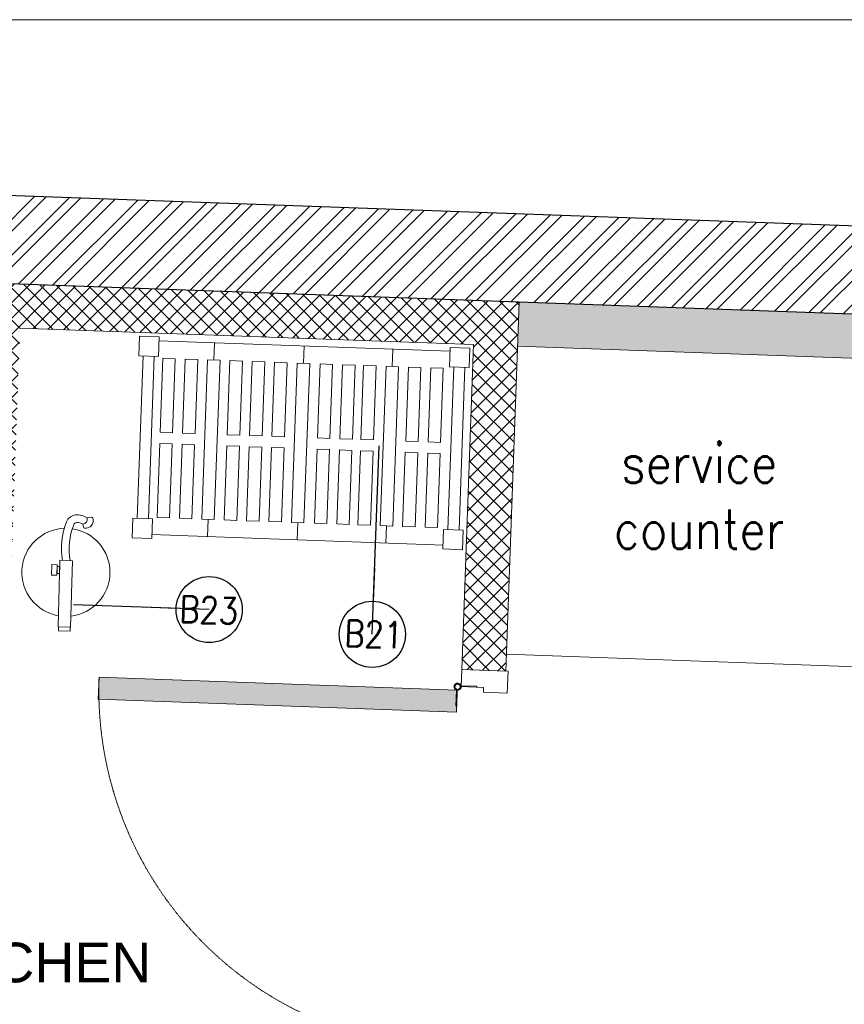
# Model space of a CAD drawing. Header units: millimetres. Extents: x 256680 to 410391, y -77299 to -22623.
# Tile 22 of 202: x 259946 to 261817, y -27393 to -25157. Entities that reach past the tile are written whole.
import ezdxf

# ---------------------------------------------------------------- set-up
doc = ezdxf.new("R2010")
doc.units = ezdxf.units.MM
doc.header["$LTSCALE"] = 2.5
doc.linetypes.add('HIDDEN2 IDS', pattern=[1.666875, 1.11125, -0.555625])
for name, color, linetype, lineweight in [('ELEVATION 1', 143, 'Continuous', 18), ('ELEVATION 3', 23, 'Continuous', 13), ('ELEVATION 4', 157, 'Continuous', 9), ('FURNITURES', 30, 'Continuous', 15), ('HATCH LIGHT', 250, 'Continuous', 0), ('HATCH MEDIUM', 251, 'Continuous', 5), ('K Equipment', 30, 'Continuous', 9), ('ROOM TEXT', 7, 'Continuous', 5), ('TEXT', 40, 'Continuous', 0), ('WALL', 132, 'Continuous', 25)]:
    doc.layers.add(name, color=color, linetype=linetype, lineweight=lineweight)
doc.styles.add('MTEXT', font='romans.shx', dxfattribs={"width": 0.85})
doc.styles.add('RG_3F_TITLE BLOCK_A1$0$A1 TBLOCK LBV$0$Style-arial', font='arial.ttf')
doc.styles.get("Standard").update_dxf_attribs({"font": 'GOTHIC.TTF'})
doc.dimstyles.new('AJKD_30', dxfattribs={"dimscale": 30, "dimtxt": 2, "dimasz": 1, "dimexe": 0.8, "dimexo": 0.8, "dimgap": 0.5, "dimtad": 1, "dimdec": 0, "dimzin": 0, "dimdsep": 46, "dimtxsty": 'Standard', "dimblk": 'ARCHTICK', "dimcen": 0.125, "dimclrd": 251, "dimclre": 251, "dimclrt": 42, "dimadec": 0, "dimazin": 0, "dimtfac": 1, "dimtdec": 0, "dimtix": 1, "dimtmove": 0, "dimatfit": 3, "dimfxl": 1, "dimtolj": 1, "dimtzin": 0, "dimarcsym": 1})

# ---------------------------------------------------------------- blocks, each defined once
blk = doc.blocks.new('*U86')
h = blk.add_hatch(color=252)
h.paths.add_polyline_path([(-0.0025, 0.0153, 0.724863), (-0.0025, 0), (-0.0025, -0.036), (-0.0005, -0.036), (-0.0005, -0.0004, 1.209796)])
h.paths.add_polyline_path([(-0.006, 0.0076, -1), (0.006, 0.0076, -1)], flags=16)
blk.add_hatch(color=252).paths.add_polyline_path([(0.0076, 0.0101, -0.06361), (0.008, 0.0081), (0.0436, 0.0081), (0.0436, 0.0101)])
blk.add_lwpolyline([(-0.0025, 0.0153, 0.723917), (-0.0025, 0), (-0.0025, -0.036), (-0.0005, -0.036), (-0.0005, -0.0004, 1.209796), (-0.0025, 0.0153)], format="xyb")
blk.add_lwpolyline([(0.008, 0.0081), (0.0436, 0.0081), (0.0436, 0.0101), (0.0076, 0.0101)])
blk.add_circle((0, 0.0076), 0.00604)
blk = doc.blocks.new('*U96')
at = {"true_color": 0xffffff}
h = blk.add_hatch(color=7, dxfattribs=at)
h.dxf.hatch_style = 1
h.paths.add_polyline_path([(-47.5, -8.5), (-47.5, -822), (-97.5, -822), (-97.5, -8.5)])
for points in [[(-850, 51), (-850, 105), (-900, 105), (-900, 0), (-861, 0), (-861, 51), (-850, 51)], [(-50, 51), (-50, 105), (0, 105), (0, 0), (-39, 0), (-39, 51), (-50, 51)]]:
    blk.add_lwpolyline(points)
blk.add_lwpolyline([(-47.5, -8.5), (-47.5, -822), (-97.5, -822), (-97.5, -8.5)], close=True)
at = {"color": 8, "linetype": 'HIDDEN2 IDS', "ltscale": 0.5}
blk.add_arc((-47.5, -8.5), 813.5, 179.4693, 269.9985, dxfattribs=at)
at = {"xscale": 1000, "yscale": 1000, "zscale": 1000, "rotation": 180}
blk.add_blockref('*U86', (-39.5, -0.4), dxfattribs=at)
blk = doc.blocks.new('A$C69A16929')
for p, q in [((-1.1, 458), (43.4, 458)), ((-1.1, 413.6), (-1.1, 458)), ((43.4, 458), (43.4, 413.6)), ((704.5, 449.3), (43.4, 449.3)), ((173.2, 410), (173.2, 449.3)), ((374.9, 410), (374.9, 449.3)), ((578.5, 410), (578.5, 449.3)), ((704.5, 458), (748.9, 458)), ((704.5, 413.6), (704.5, 458)), ((748.9, 458), (748.9, 413.6)), ((-1.1, 413.6), (43.4, 413.6)), ((8.4, 44.5), (8.4, 413.6)), ((33.8, 44.5), (33.8, 413.6)), ((85.8, 410), (57.4, 410)), ((57.4, 410), (57.4, 241.7)), ((85.8, 241.7), (85.8, 410)), ((136.6, 410), (108.2, 410)), ((108.2, 410), (108.2, 241.7)), ((136.6, 241.7), (136.6, 410)), ((159, 410), (159, 48)), ((159, 410), (187.3, 410)), ((187.3, 410), (187.3, 48)), ((209.8, 410), (238.2, 410)), ((209.8, 410), (209.8, 241.7)), ((238.2, 241.7), (238.2, 410)), ((286.2, 410), (257.8, 410)), ((257.8, 241.7), (257.8, 410)), ((286.2, 410), (286.2, 241.7)), ((308.6, 410), (337, 410)), ((308.6, 241.7), (308.6, 410)), ((337, 410), (337, 241.7)), ((360.7, 410), (360.7, 48)), ((360.7, 410), (389, 410)), ((389, 410), (389, 48)), ((411.9, 410), (440.3, 410)), ((411.9, 241.7), (411.9, 410)), ((440.3, 410), (440.3, 241.7)), ((462.7, 410), (491.1, 410)), ((462.7, 241.7), (462.7, 410)), ((491.1, 410), (491.1, 241.7)), ((513.5, 241.7), (513.5, 410)), ((513.5, 410), (541.9, 410)), ((541.9, 410), (541.9, 241.7)), ((564.3, 410), (564.3, 48)), ((564.3, 410), (592.6, 410)), ((592.6, 410), (592.6, 48)), ((615.1, 410), (615.1, 241.7)), ((643.5, 410), (615.1, 410)), ((643.5, 241.7), (643.5, 410)), ((665.9, 410), (665.9, 241.7)), ((694.3, 410), (665.9, 410)), ((694.3, 241.7), (694.3, 410)), ((704.5, 413.6), (748.9, 413.6)), ((714, 44.5), (714, 413.6)), ((739.4, 44.5), (739.4, 413.6)), ((57.4, 241.7), (85.8, 241.7)), ((108.2, 241.7), (136.6, 241.7)), ((209.8, 241.7), (238.2, 241.7)), ((286.2, 241.7), (257.8, 241.7)), ((337, 241.7), (308.6, 241.7)), ((440.3, 241.7), (411.9, 241.7)), ((491.1, 241.7), (462.7, 241.7)), ((541.9, 241.7), (513.5, 241.7)), ((615.1, 241.7), (643.5, 241.7)), ((665.9, 241.7), (694.3, 241.7)), ((57.4, 48), (57.4, 216.3)), ((57.4, 216.3), (85.8, 216.3)), ((85.8, 216.3), (85.8, 48)), ((108.2, 48), (108.2, 216.3)), ((108.2, 216.3), (136.6, 216.3)), ((136.6, 216.3), (136.6, 48)), ((209.8, 48), (209.8, 216.3)), ((209.8, 216.3), (238.2, 216.3)), ((238.2, 216.3), (238.2, 48)), ((257.8, 216.3), (257.8, 48)), ((286.2, 216.3), (257.8, 216.3)), ((286.2, 48), (286.2, 216.3)), ((308.6, 216.3), (308.6, 48)), ((337, 216.3), (308.6, 216.3)), ((337, 48), (337, 216.3)), ((411.9, 216.3), (411.9, 48)), ((440.3, 216.3), (411.9, 216.3)), ((440.3, 48), (440.3, 216.3)), ((462.7, 216.3), (462.7, 48)), ((491.1, 216.3), (462.7, 216.3)), ((491.1, 48), (491.1, 216.3)), ((513.5, 216.3), (513.5, 48)), ((541.9, 216.3), (513.5, 216.3)), ((541.9, 48), (541.9, 216.3)), ((615.1, 216.3), (643.5, 216.3)), ((615.1, 48), (615.1, 216.3)), ((643.5, 216.3), (643.5, 48)), ((665.9, 216.3), (694.3, 216.3)), ((665.9, 48), (665.9, 216.3)), ((694.3, 216.3), (694.3, 48)), ((85.8, 48), (57.4, 48)), ((136.6, 48), (108.2, 48)), ((159, 48), (187.3, 48)), ((173.2, 48), (173.2, 8.7)), ((209.8, 48), (238.2, 48)), ((286.2, 48), (257.8, 48)), ((308.6, 48), (337, 48)), ((360.7, 48), (389, 48)), ((374.9, 48), (374.9, 8.7)), ((411.9, 48), (440.3, 48)), ((462.7, 48), (491.1, 48)), ((513.5, 48), (541.9, 48)), ((564.3, 48), (592.6, 48)), ((578.5, 48), (578.5, 8.7)), ((643.5, 48), (615.1, 48)), ((694.3, 48), (665.9, 48)), ((-1.1, 44.5), (-1.1, 0)), ((-1.1, 44.5), (43.4, 44.5)), ((43.4, 0), (43.4, 44.5)), ((704.5, 44.5), (704.5, 0)), ((704.5, 44.5), (748.9, 44.5)), ((748.9, 0), (748.9, 44.5)), ((-1.1, 0), (43.4, 0)), ((704.5, 8.7), (43.4, 8.7)), ((704.5, 0), (748.9, 0))]:
    blk.add_line(p, q)
blk = doc.blocks.new('_ArchTick')
at = {"color": 0, "linetype": 'ByBlock', "const_width": 0.15}
blk.add_lwpolyline([(-0.5, -0.5), (0.5, 0.5)], dxfattribs=at)
blk = doc.blocks.new('fe')
at = {"color": 1}
for p, q in [((-120.2, 44.7), (-121.9, 54.2)), ((-105.6, 35.2), (-98.9, 37.2))]:
    blk.add_line(p, q, dxfattribs=at)
for points in [[(-22.1, 14.2), (128.9, 14.2), (128.9, -14.2), (-22.1, -14.2)], [(128.9, 13.2), (138.3, 13.2), (138.3, -13.2), (128.9, -13.2)], [(-12, -20.1), (12, -20.1), (12, -32.1), (-12, -32.1)], [(-8.1, -14.2), (8.1, -14.2), (8.1, -20.1), (-8.1, -20.1)]]:
    blk.add_lwpolyline(points, close=True, dxfattribs=at)
for centre, radius, start, end in [((4.8, 0), 100, 8.1407, 173.3121), ((-119.1, 54.8), 2.9, 111.4978, 190.4916), ((-113.9, 41.5), 17.1, 353.9087, 111.4978), ((-117.3, 33.1), 12, 10.1624, 103.7845), ((-87.8, 23.6), 38.6, 146.9735, 188.4436), ((-87.8, 23.6), 21.2, 146.9735, 188.4436), ((-99.7, 40), 2.9, 286.9384, 353.9087), ((-101.6, 21.6), 24.7, 188.4436, 251.142), ((-101.6, 21.6), 7.24, 188.4436, 251.142), ((-53.4, 152.4), 146.6, 249.8567, 282.3504), ((-54.1, 150), 161.6, 249.9338, 281.4511), ((4.8, 0), 100, 183.6164, 351.8593)]:
    blk.add_arc(centre, radius, start, end, dxfattribs=at)

msp = doc.modelspace()

# ---------------------------------------------------------------- hatches: boundary and pattern name
at = {"layer": 'HATCH LIGHT', "true_color": 0x636466}
h = msp.add_hatch(dxfattribs=at)
h.set_pattern_fill('ANSI32', color=251, scale=6)
h.set_pattern_definition([(45, (193310.04, -46725.026), (-40.411153, 40.411153), []), (45, (193336.98, -46725.026), (-40.411153, 40.411153), [])])
h.paths.add_polyline_path([(270452.9, -32590), (270258.9, -32638.8), (270440.5, -33359.7), (257887.8, -33359.6, -0.000263), (257873.3, -33559.6), (270697.1, -33559.7)])
h.paths.add_polyline_path([(258301.8, -25157.1), (258101.7, -25157.1, -0.011972), (257620.5, -34256), (257821.1, -34256, 0.01196)])
h.paths.add_polyline_path([(258285.4, -25697.6), (267964.3, -26046.6, 0.003501), (268458.4, -26800.6), (268626, -26691.5), (268075.9, -25850.5), (258291.6, -25497.7, -0.000262)])
h = msp.add_hatch(dxfattribs=at)
h.set_pattern_fill('ANSI37', color=251, scale=8)
h.set_pattern_definition([(45, (193310.04, -46725.026), (-17.960512, 17.960512), []), (135, (193310.04, -46725.026), (-17.960512, -17.960512), [])])
edge = h.paths.add_edge_path()
edge.add_line((261078.9, -25798.3), (258285.4, -25697.6))
edge.add_arc((67888, -19659.4), 190493.1, 356.573537, 358.183559, ccw=False)
edge.add_line((258040.6, -31044.7), (260889.8, -31044.7))
edge.add_line((260889.8, -31044.7), (261016.3, -27535.7))
edge.add_line((261016.3, -27535.7), (260916.4, -27532.1))
edge.add_line((260916.4, -27532.1), (260887.1, -28343.5))
edge.add_line((260887.1, -28343.5), (260887.1, -28343.5))
edge.add_line((260887.1, -28343.5), (260822.3, -30142.4))
edge.add_line((260822.3, -30142.4), (260793.3, -30944.7))
edge.add_line((260793.3, -30944.7), (258161.6, -30944.7))
edge.add_line((258161.6, -30944.7), (258287.7, -27449.3))
edge.add_line((258287.7, -27449.3), (259287, -27485.3))
edge.add_line((259287, -27485.3), (259328.4, -27486.8))
edge.add_line((259328.4, -27486.8), (259332, -27386.9))
edge.add_line((259332, -27386.9), (258291.3, -27349.3))
edge.add_line((258291.3, -27349.3), (258347.2, -25799.9))
edge.add_line((258347.2, -25799.9), (259846.2, -25853.9))
edge.add_line((259846.2, -25853.9), (259835.4, -26153.7))
edge.add_line((259835.4, -26153.7), (259812, -26801.7))
edge.add_line((259812, -26801.7), (259809.3, -26874.9))
edge.add_line((259809.3, -26874.9), (259909.3, -26878.5))
edge.add_line((259909.3, -26878.5), (259946.1, -25857.5))
edge.add_line((259946.1, -25857.5), (260975.4, -25894.7))
edge.add_line((260975.4, -25894.7), (260948.8, -26632.7))
edge.add_line((260948.8, -26632.7), (261048.7, -26636.3))
edge.add_line((261048.7, -26636.3), (261078.9, -25798.3))
h = msp.add_hatch(dxfattribs=at)
h.set_pattern_fill('ANSI36', color=251, scale=7)
h.set_pattern_definition([(45, (193310.04, -46725.026), (11.786586, 43.2174826), [55.5625, -11.1125, 0, -11.1125])])
h.paths.add_polyline_path([(264410.4, -26789), (265349.8, -26822.8), (265377.6, -26053.4), (267908.6, -26144.6), (268375.2, -26856), (268458.4, -26800.6, -0.003501), (267964.3, -26046.6), (264911.5, -25936.7, -0.403697), (265297.1, -26336.4, -1), (264497.1, -26336.4, -0.424809), (264911.5, -25936.7), (261078.9, -25798.4), (261075.3, -25898.3), (264438.2, -26019.5)])

# ---------------------------------------------------------------- linework, layer by layer
at = {"layer": 'ELEVATION 1'}
for p, q in [((261048.7, -26636.3), (261078.9, -25798.3)), ((260948.8, -26632.7), (260975.4, -25894.7)), ((261048.7, -26636.3), (260948.8, -26632.7))]:
    msp.add_line(p, q, dxfattribs=at)
for points in [[(260975.4, -25894.7), (259946.1, -25857.5)], [(268458.4, -26800.6), (268375.2, -26856), (267908.6, -26144.6), (265377.6, -26053.4), (265349.8, -26822.8), (264410.4, -26789), (264438.2, -26019.5), (261075.3, -25898.3)]]:
    msp.add_lwpolyline(points, dxfattribs=at)
at = {"layer": 'ELEVATION 3'}
msp.add_lwpolyline([(256680.4, -34256), (272242.9, -34256), (272242.9, -25157.1), (256680.4, -25157.1)], close=True, dxfattribs=at)
at = {"layer": 'FURNITURES'}
msp.add_line((261949.5, -26630.2), (261050.1, -26597.8), dxfattribs=at)
at = {"layer": 'WALL'}
msp.add_line((268075.9, -25850.5), (258292.6, -25497.7), dxfattribs=at)
at = {"layer": 'WALL', "flags": 128}
msp.add_lwpolyline([(268626, -26691.5), (268458.4, -26800.6, -0.003501), (267964.3, -26046.6), (258285.4, -25697.6)], format="xyb", dxfattribs=at)

# ---------------------------------------------------------------- block references
at = {"layer": 'ELEVATION 3', "rotation": 268.3554749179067}
msp.add_blockref('fe', (260050.5, -26407.3), dxfattribs=at)
at = {"layer": 'HATCH MEDIUM', "extrusion": (0, 0, -1), "zscale": -1, "rotation": 92.06510445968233}
msp.add_blockref('*U96', (-260948.8, -26632.7), dxfattribs=at)
at = {"layer": 'K Equipment', "xscale": -1, "rotation": 357.9351876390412}
msp.add_blockref('A$C69A16929', (260949.4, -26360.6), dxfattribs=at)

# ---------------------------------------------------------------- texts
at = {"layer": 'ROOM TEXT', "insert": (262069, -26359.1, 0.2), "char_height": 90, "attachment_point": 9, "style": 'MTEXT'}
msp.add_mtext_dynamic_manual_height_columns('\\A1;\\pxqc;service\\Pcounter', width=1162.931, gutter_width=1.8, heights=[0], dxfattribs=at)
at = {"layer": 'ROOM TEXT', "char_height": 60, "rotation": 357.9352, "style": 'MTEXT'}
for s, insert, attachment_point in [('\\A1;\\pxqc;B23', (260288, -26524.7, 0.2), 7), ('\\A1;\\pxqc;B21', (260833.3, -26585.5, 0.2), 9)]:
    msp.add_mtext_dynamic_manual_height_columns(s, width=170.917, gutter_width=1.8, heights=[0], dxfattribs=dict(at, insert=insert, attachment_point=attachment_point))
at = {"layer": 'TEXT', "insert": (260605.4, -27253.2), "char_height": 90, "width": 1274.194, "attachment_point": 3, "style": 'RG_3F_TITLE BLOCK_A1$0$A1 TBLOCK LBV$0$Style-arial'}
msp.add_mtext('\\pxqc;KITCHEN', dxfattribs=at)

# ---------------------------------------------------------------- leaders
at = {"layer": 'ELEVATION 4'}
for points in [[(260745.8, -26552.9), (260761.3, -26125.1)], [(260375.6, -26496.7), (260067.4, -26485.6)]]:
    msp.add_leader(points, dimstyle='AJKD_30', override={"dimasz": 5, "dimgap": 0.5, "dimtad": 0, "dimldrblk": 'DotBlank', "dimfxl": 0.18, "dimfxlon": 1, "dimarcsym": 2}, dxfattribs=at)

doc.saveas('drawing.dxf')
